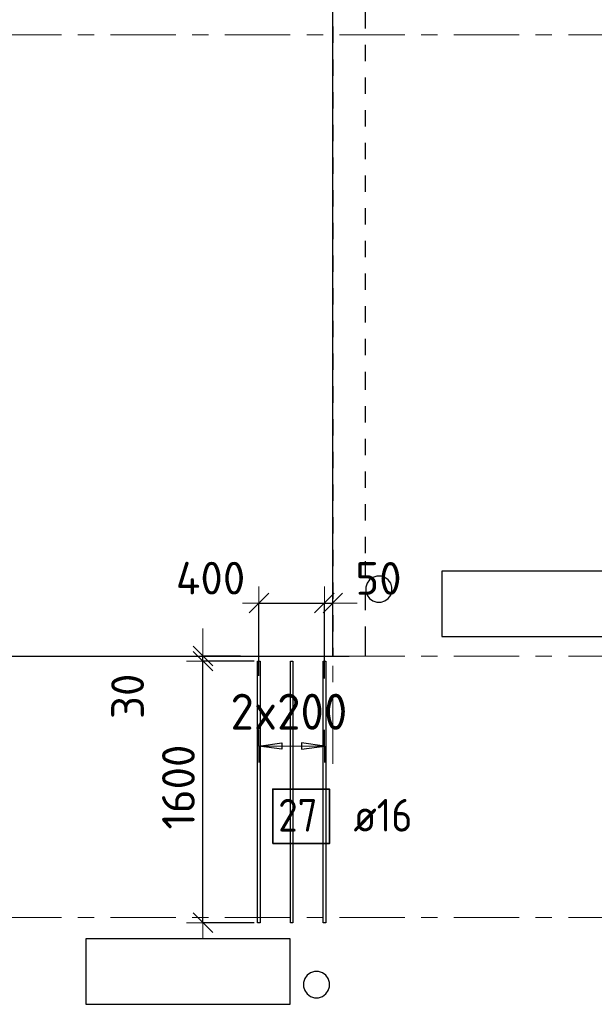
# Model space of a CAD drawing. Header units: metres. Extents: x -38 to 107, y -15 to 21.
# Tile 21 of 254: x 24.12 to 27.63, y 6.87 to 12.89. Entities that reach past the tile are written whole.
import ezdxf

# ---------------------------------------------------------------- set-up
doc = ezdxf.new("R2010")
doc.units = ezdxf.units.M
doc.header["$PDMODE"] = 65
for name, pattern in [('______11', [0.5, 0.4, -0.05, 0, -0.05]), ('______2', [0.0405, 0.03, -0.0105]), ('______5', [1.1, 0.8, -0.1, 0.1, -0.1])]:
    doc.linetypes.add(name, pattern=pattern)
for name, color, linetype, lineweight in [('XR$1$Осевая линия (1)', 7, '______5', 13), ('XR$5$Перекрытие (1)', 7, 'Continuous', 35), ('XR$5$Размерная линия (1)', 7, 'Continuous', 13)]:
    doc.layers.add(name, color=color, linetype=linetype, lineweight=lineweight)
doc.layers.add('XR$5$Арм.стержн.Доп. Арм. верхн.зоны У', color=7, linetype='Continuous', lineweight=35, true_color=0x739641)
doc.layers.add('XR$7$Стена_ бетон несущ.', color=7, linetype='Continuous', lineweight=70, true_color=0xb4b496)
doc.styles.add('ISOCPEUR', font='txt')
doc.dimstyles.new('DIMSTYLE_3', dxfattribs={"dimtxt": 0.2, "dimasz": 0.2, "dimexe": 0, "dimexo": 0, "dimgap": 0.1, "dimtad": 2, "dimdec": 0, "dimlfac": 1000, "dimrnd": 5, "dimzin": 12, "dimdsep": 46, "dimtxsty": 'ISOCPEUR', "dimblk1": 'ALL_ML_STRICH', "dimblk2": 'ALL_ML_STRICH', "dimsah": 1, "dimcen": 0, "dimclrd": 7, "dimclre": 256, "dimclrt": 7, "dimadec": 0, "dimazin": 0, "dimtfac": 1, "dimtdec": 0, "dimtix": 1, "dimtmove": 2, "dimatfit": 3, "dimfxl": 0, "dimtzin": 0, "dimlwd": 0, "dimlwe": -3, "dimarcsym": 0})
doc.dimstyles.new('DIMSTYLE_37', dxfattribs={"dimtxt": 0.2, "dimasz": 0.2, "dimexe": 0, "dimexo": 0, "dimgap": 0.1, "dimtad": 2, "dimdec": 0, "dimlfac": 1000, "dimrnd": 5, "dimzin": 12, "dimdsep": 46, "dimtxsty": 'ISOCPEUR', "dimblk1": 'ALL_ML_STRICH', "dimblk2": 'ALL_ML_STRICH', "dimsah": 1, "dimcen": 0, "dimclrd": 7, "dimclre": 256, "dimclrt": 7, "dimadec": 0, "dimazin": 0, "dimtfac": 1, "dimtdec": 0, "dimtix": 1, "dimtmove": 2, "dimatfit": 3, "dimfxl": 0, "dimtvp": 1.2, "dimtzin": 0, "dimlwd": 0, "dimlwe": -3, "dimarcsym": 0})

# ---------------------------------------------------------------- blocks, each defined once
blk = doc.blocks.new('ALL_ML_STRICH')
at = {"color": 0, "linetype": 'ByBlock', "lineweight": -2}
for p, q in [((0, -0.5), (0, 0.5)), ((-1, 0), (0.5, 0)), ((-0.3, -0.3), (0.3, 0.3))]:
    blk.add_line(p, q, dxfattribs=at)
blk = doc.blocks.new('*D793')
at = {"layer": 'DEFPOINTS', "color": 7, "linetype": 'Continuous', "lineweight": 13, "transparency": 33554687}
for p in [(25.5783, 9.3246), (25.5783, 8.8592), (25.9783, 8.8422)]:
    blk.add_point(p, dxfattribs=at)
at = {"layer": 'XR$5$Размерная линия (1)', "color": 9, "linetype": 'Continuous', "lineweight": -2, "true_color": 0xc7c7c7, "transparency": 33554687}
for p, q in [((25.5783, 8.8792), (25.5783, 9.3246)), ((25.9783, 8.8622), (25.9783, 9.3246))]:
    blk.add_line(p, q, dxfattribs=at)
at = {"layer": 'XR$5$Размерная линия (1)', "color": 7, "linetype": 'Continuous', "lineweight": -2, "transparency": 33554687}
blk.add_line((25.5783, 9.3246), (25.9783, 9.3246), dxfattribs=at)
at = {"layer": 'XR$5$Размерная линия (1)', "color": 7, "linetype": 'Continuous', "lineweight": 13, "transparency": 33554687, "xscale": 0.2, "yscale": 0.2, "zscale": 0.2, "rotation": 180}
blk.add_blockref('ALL_ML_STRICH', (25.5783, 9.3246), dxfattribs=at)
at = {"layer": 'XR$5$Размерная линия (1)', "color": 7, "linetype": 'Continuous', "lineweight": 13, "transparency": 33554687, "xscale": 0.2, "yscale": 0.2, "zscale": 0.2}
blk.add_blockref('ALL_ML_STRICH', (25.9783, 9.3246), dxfattribs=at)
at = {"layer": 'XR$5$Размерная линия (1)', "color": 7, "linetype": 'Continuous', "lineweight": 13, "transparency": 33554687, "insert": (25.2822, 9.4766), "char_height": 0.2, "width": 0.6, "attachment_point": 5, "style": 'ISOCPEUR'}
blk.add_mtext('\\A1;{400}', dxfattribs=at)
blk = doc.blocks.new('*D794')
at = {"layer": 'DEFPOINTS', "color": 7, "linetype": 'Continuous', "lineweight": 13, "transparency": 33554687}
for p in [(25.9783, 9.3246), (26.03, 9.1287), (25.9783, 8.8422)]:
    blk.add_point(p, dxfattribs=at)
at = {"layer": 'XR$5$Размерная линия (1)', "color": 9, "linetype": 'Continuous', "lineweight": -2, "true_color": 0xc7c7c7, "transparency": 33554687}
for p, q in [((25.9783, 8.8622), (25.9783, 9.3246)), ((26.03, 9.1487), (26.03, 9.3246))]:
    blk.add_line(p, q, dxfattribs=at)
at = {"layer": 'XR$5$Размерная линия (1)', "color": 7, "linetype": 'Continuous', "lineweight": -2, "transparency": 33554687}
blk.add_line((25.9783, 9.3246), (26.03, 9.3246), dxfattribs=at)
at = {"layer": 'XR$5$Размерная линия (1)', "color": 7, "linetype": 'Continuous', "lineweight": 13, "transparency": 33554687, "xscale": 0.2, "yscale": 0.2, "zscale": 0.2}
blk.add_blockref('ALL_ML_STRICH', (26.03, 9.3246), dxfattribs=at)
at = {"layer": 'XR$5$Размерная линия (1)', "color": 7, "linetype": 'Continuous', "lineweight": 13, "transparency": 33554687, "xscale": 0.2, "yscale": 0.2, "zscale": 0.2, "rotation": 180}
blk.add_blockref('ALL_ML_STRICH', (25.9783, 9.3246), dxfattribs=at)
at = {"layer": 'XR$5$Размерная линия (1)', "color": 7, "linetype": 'Continuous', "lineweight": 13, "transparency": 33554687, "insert": (26.3089, 9.4751), "char_height": 0.2, "width": 0.4, "attachment_point": 5, "style": 'ISOCPEUR'}
blk.add_mtext('\\A1;{50}', dxfattribs=at)
blk = doc.blocks.new('*D887')
at = {"layer": 'DEFPOINTS', "color": 7, "linetype": 'Continuous', "lineweight": 13, "transparency": 33554687}
for p in [(25.5693, 8.9688), (25.2359, 7.3688), (25.5693, 7.3688)]:
    blk.add_point(p, dxfattribs=at)
at = {"layer": 'XR$5$Размерная линия (1)', "color": 9, "linetype": 'Continuous', "lineweight": -2, "true_color": 0xc7c7c7, "transparency": 33554687}
for p, q in [((25.5493, 8.9688), (25.2359, 8.9688)), ((25.5493, 7.3688), (25.2359, 7.3688))]:
    blk.add_line(p, q, dxfattribs=at)
at = {"layer": 'XR$5$Размерная линия (1)', "color": 7, "linetype": 'Continuous', "lineweight": -2, "transparency": 33554687}
blk.add_line((25.2359, 7.3688), (25.2359, 8.9688), dxfattribs=at)
at = {"layer": 'XR$5$Размерная линия (1)', "color": 7, "linetype": 'Continuous', "lineweight": 13, "transparency": 33554687, "xscale": 0.2, "yscale": 0.2, "zscale": 0.2}
for p, rotation in [((25.2359, 8.9688), 90), ((25.2359, 7.3688), 270)]:
    blk.add_blockref('ALL_ML_STRICH', p, dxfattribs=dict(at, rotation=rotation))
at = {"layer": 'XR$5$Размерная линия (1)', "color": 7, "linetype": 'Continuous', "lineweight": 13, "transparency": 33554687, "insert": (25.0859, 8.1988), "char_height": 0.2, "width": 0.8, "attachment_point": 5, "rotation": 90, "style": 'ISOCPEUR'}
blk.add_mtext('\\A1;{1600}', dxfattribs=at)
blk = doc.blocks.new('*D888')
at = {"layer": 'DEFPOINTS', "color": 7, "linetype": 'Continuous', "lineweight": 13, "transparency": 33554687}
for p in [(25.4854, 9.0002), (25.2359, 8.9688), (25.5693, 8.9688)]:
    blk.add_point(p, dxfattribs=at)
at = {"layer": 'XR$5$Размерная линия (1)', "color": 9, "linetype": 'Continuous', "lineweight": -2, "true_color": 0xc7c7c7, "transparency": 33554687}
for p, q in [((25.4654, 9.0002), (25.2359, 9.0002)), ((25.5493, 8.9688), (25.2359, 8.9688))]:
    blk.add_line(p, q, dxfattribs=at)
at = {"layer": 'XR$5$Размерная линия (1)', "color": 7, "linetype": 'Continuous', "lineweight": -2, "transparency": 33554687}
blk.add_line((25.2359, 8.9688), (25.2359, 9.0002), dxfattribs=at)
at = {"layer": 'XR$5$Размерная линия (1)', "color": 7, "linetype": 'Continuous', "lineweight": 13, "transparency": 33554687, "xscale": 0.2, "yscale": 0.2, "zscale": 0.2}
for p, rotation in [((25.2359, 8.9688), 270), ((25.2359, 9.0002), 90)]:
    blk.add_blockref('ALL_ML_STRICH', p, dxfattribs=dict(at, rotation=rotation))
at = {"layer": 'XR$5$Размерная линия (1)', "color": 7, "linetype": 'Continuous', "lineweight": 13, "transparency": 33554687, "insert": (24.7752, 8.7538), "char_height": 0.2, "width": 0.4, "attachment_point": 5, "rotation": 90, "style": 'ISOCPEUR'}
blk.add_mtext('\\A1;{30}', dxfattribs=at)

msp = doc.modelspace()

# ---------------------------------------------------------------- linework, layer by layer
at = {"layer": 'XR$1$Осевая линия (1)', "color": 253, "linetype": '______11', "lineweight": 13, "true_color": 0xa0a0a0, "transparency": 33554687}
for p, q in [((26.03, 8.34), (26.03, 19.78)), ((-2.63, 12.8), (62.6, 12.8)), ((-2.63, 9), (62.6, 9)), ((-2.63, 7.4), (62.6, 7.4))]:
    msp.add_line(p, q, dxfattribs=at)
at = {"layer": 'XR$5$Арм.стержн.Доп. Арм. верхн.зоны У', "color": 253, "linetype": 'Continuous', "lineweight": -3, "true_color": 0xa0a0a0, "transparency": 33554687}
for p, q in [((25.5783, 8.4498), (25.5783, 8.5498)), ((25.9783, 8.4498), (25.9783, 8.5498)), ((25.5783, 8.4498), (25.5783, 8.3498)), ((25.9783, 8.4498), (25.9783, 8.3498))]:
    msp.add_line(p, q, dxfattribs=at)
at = {"layer": 'XR$5$Арм.стержн.Доп. Арм. верхн.зоны У', "color": 7, "linetype": 'Continuous', "lineweight": 25, "transparency": 33554687}
for p, q in [((25.5783, 8.4498), (25.7183, 8.4698)), ((25.7183, 8.4298), (25.5783, 8.4498)), ((25.7183, 8.4698), (25.7183, 8.4298)), ((25.9783, 8.4498), (25.8383, 8.4698)), ((25.8383, 8.4698), (25.8383, 8.4298)), ((25.8383, 8.4298), (25.9783, 8.4498))]:
    msp.add_line(p, q, dxfattribs=at)
at = {"layer": 'XR$5$Арм.стержн.Доп. Арм. верхн.зоны У', "color": 7, "linetype": 'Continuous', "lineweight": 13, "transparency": 33554687}
for p, q in [((25.5783, 8.4498), (25.5783, 8.4498)), ((25.5783, 8.4498), (25.9783, 8.4498)), ((25.9783, 8.4498), (25.9783, 8.4498))]:
    msp.add_line(p, q, dxfattribs=at)
at = {"layer": 'XR$5$Арм.стержн.Доп. Арм. верхн.зоны У', "color": 7, "linetype": 'Continuous', "lineweight": 25, "transparency": 33554687}
for points in [[(25.5863, 8.9688), (25.5863, 7.3688), (25.5703, 7.3688), (25.5703, 8.9688), (25.5863, 8.9688)], [(25.7863, 8.9688), (25.7863, 7.3688), (25.7703, 7.3688), (25.7703, 8.9688), (25.7863, 8.9688)], [(25.9863, 8.9688), (25.9863, 7.3688), (25.9703, 7.3688), (25.9703, 8.9688), (25.9863, 8.9688)]]:
    msp.add_lwpolyline(points, dxfattribs=at)
at = {"layer": 'XR$5$Арм.стержн.Доп. Арм. верхн.зоны У', "color": 7, "linetype": 'Continuous', "lineweight": 35, "transparency": 33554687}
msp.add_lwpolyline([(25.6628, 7.8531), (26.0095, 7.8531), (26.0095, 8.1864), (25.6628, 8.1864), (25.6628, 7.8531)], dxfattribs=at)
at = {"layer": 'XR$5$Перекрытие (1)', "color": 7, "linetype": 'Continuous', "lineweight": 25, "transparency": 33554687}
for p, q in [((26.03, 9.0002), (26.03, 16.4002)), ((27.9473, 9.5202), (26.6973, 9.52)), ((26.6973, 9.52), (26.6973, 9.12)), ((26.255, 9.4667), (26.2401, 9.4462)), ((26.2754, 9.4815), (26.255, 9.4667)), ((26.2994, 9.4893), (26.2754, 9.4815)), ((26.3246, 9.4893), (26.2994, 9.4893)), ((26.3486, 9.4815), (26.3246, 9.4893)), ((26.3691, 9.4667), (26.3486, 9.4815)), ((26.3839, 9.4462), (26.3691, 9.4667)), ((26.2401, 9.4462), (26.2323, 9.4222)), ((26.2323, 9.4222), (26.2323, 9.397)), ((26.2323, 9.397), (26.2401, 9.373)), ((26.3917, 9.4222), (26.3839, 9.4462)), ((26.3839, 9.373), (26.3917, 9.397)), ((26.3917, 9.397), (26.3917, 9.4222)), ((26.2401, 9.373), (26.255, 9.3526)), ((26.255, 9.3526), (26.2754, 9.3377)), ((26.2754, 9.3377), (26.2994, 9.3299)), ((26.3246, 9.3299), (26.3486, 9.3377)), ((26.3486, 9.3377), (26.3691, 9.3526)), ((26.3691, 9.3526), (26.3839, 9.373)), ((26.2994, 9.3299), (26.3246, 9.3299)), ((26.6973, 9.12), (27.9473, 9.1202)), ((21.68, 9.0002), (26.03, 9.0002)), ((25.7699, 7.2702), (24.5199, 7.27)), ((24.5199, 7.27), (24.52, 6.87)), ((25.77, 6.8702), (25.7699, 7.2702)), ((25.873, 7.0473), (25.8582, 7.0269)), ((25.8935, 7.0621), (25.873, 7.0473)), ((25.9175, 7.0699), (25.8935, 7.0621)), ((25.9427, 7.0699), (25.9175, 7.0699)), ((25.9667, 7.0621), (25.9427, 7.0699)), ((25.9871, 7.0473), (25.9667, 7.0621)), ((26.002, 7.0269), (25.9871, 7.0473)), ((25.8582, 7.0269), (25.8504, 7.0029)), ((25.8504, 7.0029), (25.8504, 6.9776)), ((26.0098, 7.0029), (26.002, 7.0269)), ((26.0098, 6.9776), (26.0098, 7.0029)), ((25.8504, 6.9776), (25.8582, 6.9536)), ((25.8582, 6.9536), (25.873, 6.9332)), ((25.873, 6.9332), (25.8935, 6.9184)), ((25.9667, 6.9184), (25.9871, 6.9332)), ((25.9871, 6.9332), (26.002, 6.9536)), ((26.002, 6.9536), (26.0098, 6.9776)), ((24.52, 6.87), (25.77, 6.8702)), ((25.8935, 6.9184), (25.9175, 6.9106)), ((25.9175, 6.9106), (25.9427, 6.9106)), ((25.9427, 6.9106), (25.9667, 6.9184))]:
    msp.add_line(p, q, dxfattribs=at)
at = {"layer": 'XR$7$Стена_ бетон несущ.', "color": 253, "linetype": '______2', "lineweight": -3, "true_color": 0xa0a0a0, "transparency": 33554687}
for p, q in [((26.03, 16.45), (26.03, 9)), ((26.23, 10.6396), (26.23, 15.35)), ((26.23, 9.8294), (26.23, 10.6396)), ((26.23, 9.6294), (26.23, 9.8294)), ((26.23, 9.08), (26.23, 9.6294)), ((26.23, 9), (26.23, 9.08)), ((26.03, 9), (26.229, 9)), ((26.229, 9), (26.23, 9))]:
    msp.add_line(p, q, dxfattribs=at)

# ---------------------------------------------------------------- texts
at = {"layer": 'XR$5$Арм.стержн.Доп. Арм. верхн.зоны У', "color": 7, "linetype": 'Continuous', "lineweight": 13, "transparency": 33554687, "insert": (25.4043, 8.5498), "char_height": 0.22, "width": 0.873359, "attachment_point": 7, "style": 'ISOCPEUR'}
msp.add_mtext('\\W0.95;2x200', dxfattribs=at)
at = {"layer": 'XR$5$Арм.стержн.Доп. Арм. верхн.зоны У', "color": 7, "linetype": 'Continuous', "lineweight": 25, "transparency": 33554687, "char_height": 0.2, "attachment_point": 7, "style": 'ISOCPEUR'}
for s, insert, width in [('\\W0.87;27', (25.6961, 7.9264), 0.367208), ('\\W0.89; ø16 ', (26.0428, 7.9264), 0.749105)]:
    msp.add_mtext(s, dxfattribs=dict(at, insert=insert, width=width))

# ---------------------------------------------------------------- dimensions: what is measured, and where the dimension line sits
at = {"layer": 'XR$5$Размерная линия (1)', "color": 7, "linetype": 'Continuous', "lineweight": 13, "transparency": 33554687}
for base, p1, p2, picture, middle in [((25.9783, 9.3246), (25.5783, 8.8792), (25.9783, 8.8622), '*D793', (25.2822, 9.4766)), ((26.03, 9.3246), (25.9783, 8.8622), (26.03, 9.1487), '*D794', (26.3089, 9.4751))]:
    dim = msp.add_linear_dim(base=base, p1=p1, p2=p2, dimstyle='DIMSTYLE_37', override={"dimpost": '<>', "dimclrd": 7, "dimclre": 9, "dimclrt": 7, "dimlwd": 0, "dimlwe": 65533}, dxfattribs=at)
    dim.commit()
    dim.dimension.update_dxf_attribs({"geometry": picture, "text_midpoint": middle, "dimtype": 160})
for base, p1, p2, dimstyle, picture, middle in [((25.2359, 9.0002), (25.5493, 8.9688), (25.4654, 9.0002), 'DIMSTYLE_37', '*D888', (24.7752, 8.7538)), ((25.2359, 8.9688), (25.5493, 7.3688), (25.5493, 8.9688), 'DIMSTYLE_3', '*D887', (25.0859, 8.1988))]:
    dim = msp.add_linear_dim(base=base, p1=p1, p2=p2, angle=90, dimstyle=dimstyle, override={"dimpost": '<>', "dimclrd": 7, "dimclre": 9, "dimclrt": 7, "dimlwd": 0, "dimlwe": 65533}, dxfattribs=at)
    dim.commit()
    dim.dimension.update_dxf_attribs({"geometry": picture, "text_midpoint": middle, "dimtype": 160})

doc.saveas('drawing.dxf')
